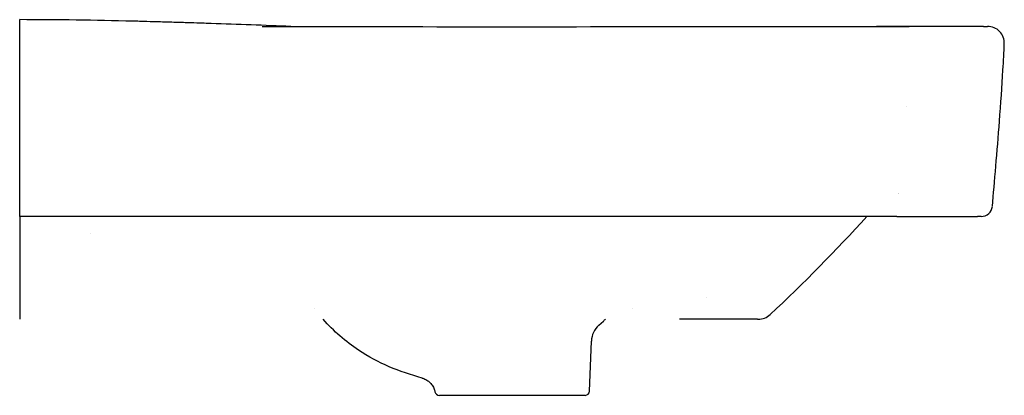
# Model space of a CAD drawing. Header units: millimetres. Extents: x -2 to 440, y -19 to 850.
# Tile 2 of 2: x 0 to 440, y 682 to 850. Entities that reach past the tile are written whole.
import ezdxf

# ---------------------------------------------------------------- set-up
doc = ezdxf.new("R2010")
doc.units = ezdxf.units.MM
doc.layers.add('GEB-KONTUR-A', color=5, linetype='CONTINUOUS')

msp = doc.modelspace()

# ---------------------------------------------------------------- linework, layer by layer
at = {"layer": 'GEB-KONTUR-A', "ltscale": 25}
for p, q in [((0, 847.13), (0, 850)), ((0, 839.6), (0, 847.13)), ((108.35, 847), (108.4, 847)), ((397.21, 847), (382.67, 847)), ((382.67, 847), (382.71, 847)), ((382.71, 847), (382.71, 847)), ((382.71, 847), (382.77, 847)), ((382.77, 847), (382.77, 847)), ((382.77, 847), (382.77, 847)), ((397.21, 847), (397.21, 847)), ((0, 766.7), (0, 839.6)), ((395.91, 811.17), (395.91, 811.17)), ((391.75, 762), (0, 762)), ((0, 762), (0, 720.88)), ((0, 720.88), (0, 716)), ((131.63, 720.88), (131.63, 720.88)), ((273.62, 720.88), (273.62, 720.88)), ((258.64, 713.37), (260.68, 715.21)), ((260.68, 715.21), (260.68, 715.21)), ((329.5, 716), (300.37, 716)), ((323.4, 716), (323.4, 716)), ((329.5, 716), (329.76, 716)), ((254.56, 683.93), (255.34, 706.29)), ((252.56, 682), (187.44, 682))]:
    msp.add_line(p, q, dxfattribs=at)
for centre, radius, start, end in [((432.25, 839.5), 7.5, 357.7011, 90.0033), ((390.25, 779.92), 8, 285.8823, 285.8827), ((305.37, 720), 6, 76.4412, 76.451), ((329.76, 724), 8, 270.0001, 312.9279), ((265.33, 705.94), 10, 131.9992, 177.9991), ((187.44, 684), 2, 191.4279, 270), ((252.56, 684), 2, 270, 358)]:
    msp.add_arc(centre, radius, start, end, dxfattribs=at)
for centre, major_axis, ratio, start_param, end_param in [((389.89, 779.9), (1.57, -7.82), 0.999994, 0.127937, 0.127943), ((429.43, 767), (-0.48, -4.98), 1, 0.095948, 1.570796)]:
    msp.add_ellipse(centre, major_axis=major_axis, ratio=ratio, start_param=start_param, end_param=end_param, dxfattribs=at)
for points in [[(50.5, 849.32), (33.67, 849.73), (16.84, 850), (0, 850)], [(121.16, 846.97), (109.27, 847.41), (97.39, 847.86), (85.5, 848.26)], [(108.4, 847), (132.26, 846.95), (156.13, 846.9), (180, 846.87)], [(380.47, 847), (381.2, 847), (381.93, 847), (382.67, 847)], [(382.79, 847), (387.58, 847), (392.42, 847), (397.21, 847)], [(335.21, 718.14), (350.23, 732.11), (364.52, 746.88), (378.41, 762)], [(31.41, 754.15), (31.41, 754.15), (31.41, 754.15), (31.41, 754.15)], [(260.68, 715.21), (260.68, 715.21), (260.68, 715.21), (260.68, 715.21)], [(179.7, 689.75), (179.7, 689.75), (179.7, 689.75), (179.7, 689.75)]]:
    msp.add_open_spline(points, degree=3, dxfattribs=at)
for points, knots in [([(85.5, 848.26), (85.5, 848.26), (85.39, 848.27), (84.91, 848.28), (84.51, 848.3), (83.13, 848.34), (81.93, 848.38), (78.82, 848.48), (76.89, 848.54), (72.62, 848.68), (70.32, 848.75), (65.68, 848.89), (63.39, 848.96), (59.11, 849.08), (57.18, 849.13), (54.07, 849.22), (52.87, 849.25), (51.48, 849.29), (51.09, 849.3), (50.61, 849.31), (50.5, 849.32), (50.5, 849.32)], [-5.512778, -5.512778, -5.512778, -5.512778, -5.166779, -5.166779, -4.779746, -4.779746, -4.146515, -4.146515, -3.452407, -3.452407, -2.756451, -2.756451, -2.060569, -2.060569, -1.366605, -1.366605, -0.732369, -0.732369, -0.345536, -0.345536, -0.000001, -0.000001, -0.000001, -0.000001]), ([(180, 846.87), (213.33, 846.82), (246.67, 846.86), (313.49, 846.94), (346.98, 847), (380.47, 847)], [0, 0, 0, 0, 10.000075, 10.000075, 20.047416, 20.047416, 20.047416, 20.047416]), ([(382.77, 847), (382.78, 847), (382.78, 847), (382.79, 847), (382.8, 847), (382.85, 847), (382.88, 847), (384.28, 847), (385.64, 847), (390.4, 847), (393.81, 847), (397.21, 847)], [0, 0, 0, 0, 0.000488, 0.000488, 0.004395, 0.004395, 0.013984, 0.013984, 0.423135, 0.423135, 1.444243, 1.444243, 1.444243, 1.444243]), ([(430.46, 847), (430.45, 847), (430.4, 847), (430.25, 847), (430.04, 847), (429.54, 847), (428.87, 847), (428.04, 847), (427.05, 847), (425.91, 847), (424.62, 847), (423.2, 847), (421.64, 847), (419.96, 847), (418.15, 847), (416.22, 847), (414.18, 847), (412.04, 847), (409.79, 847), (407.43, 847), (404.98, 847), (402.43, 847), (400.69, 847), (398.94, 847), (398.07, 847), (397.21, 847)], [0.0000074, 0.0000074, 0.0000074, 0.0000074, 0.0505212, 0.0505212, 0.1010841, 0.1504481, 0.1988311, 0.2464227, 0.2933784, 0.339839, 0.3859358, 0.4317826, 0.4774865, 0.5231475, 0.5688651, 0.6147389, 0.6608751, 0.7073863, 0.7544021, 0.8020618, 0.8505189, 0.8999606, 0.9506027, 0.9506027, 0.9999775, 0.9999775, 0.9999775, 0.9999775]), ([(430.48, 847), (430.86, 847), (431.5, 847), (432.11, 847), (432.24, 847), (432.25, 847)], [0.006198, 0.006198, 0.006198, 0.006198, 0.3333333, 0.6666667, 0.9434401, 0.9434401, 0.9434401, 0.9434401]), ([(434.41, 766.53), (435.39, 777.3), (436.57, 790.95), (437.59, 804.58), (438.18, 812.4), (438.72, 820.21), (439.15, 827.46), (439.39, 831.58), (439.59, 835.53), (439.75, 839.2)], [0, 0, 0, 0, 0.526426, 0.526426, 0.526426, 0.828376, 0.828376, 0.828376, 1, 1, 1, 1]), ([(0, 762), (0, 762), (0, 762.11), (0, 762.56), (0, 762.91), (0, 763.8), (0, 764.34), (0, 765.49), (0, 766.09), (0, 766.7)], [0.000001, 0.000001, 0.000001, 0.000001, 0.1835927, 0.1835927, 0.3788261, 0.3788261, 0.574044, 0.574044, 0.757635, 0.757635, 0.757635, 0.757635]), ([(391.75, 762), (392.66, 762), (394.52, 762), (397.3, 762), (400.06, 762), (402.72, 762), (405.27, 762), (407.72, 762), (410.06, 762), (412.28, 762), (414.38, 762), (416.34, 762), (418.18, 762), (419.87, 762), (421.41, 762), (422.81, 762), (424.04, 762), (425.11, 762), (426.01, 762), (426.73, 762), (427.26, 762), (427.61, 762), (427.7, 762), (427.71, 762)], [0, 0, 0, 0, 0.0481568, 0.0988867, 0.1484953, 0.1971774, 0.2451008, 0.2924028, 0.3392071, 0.3856291, 0.4317692, 0.477723, 0.5235814, 0.5694369, 0.615384, 0.6615256, 0.7079724, 0.7548535, 0.8023077, 0.8504888, 0.8995848, 0.9498109, 0.9999944, 0.9999944, 0.9999944, 0.9999944]), ([(429.44, 762), (429.44, 762), (429.33, 762), (428.7, 762), (428.08, 762), (427.71, 762)], [0.0000013, 0.0000013, 0.0000013, 0.0000013, 0.3333333, 0.6666667, 1, 1, 1, 1]), ([(179.7, 689.75), (169.73, 692.4), (159.96, 696.47), (145.55, 706.03), (140.17, 710.71), (135.56, 716)], [0, 0, 0, 0, 3.093704, 3.093704, 5.187626, 5.187626, 5.187626, 5.187626]), ([(261.69, 716), (261.48, 715.86), (261.28, 715.71), (260.95, 715.44), (260.81, 715.32), (260.68, 715.21)], [0.2494199, 0.2494199, 0.2494199, 0.2494199, 0.3244481, 0.3244481, 0.3774329, 0.3774329, 0.3774329, 0.3774329]), ([(300.37, 716), (300, 716), (299.63, 716), (297.75, 716), (296.2, 716), (294.67, 716)], [3.8728035, 3.8728035, 3.8728035, 3.8728035, 3.9852538, 3.9852538, 4.4465091, 4.4465091, 4.4465091, 4.4465091]), ([(300.37, 716), (300.01, 716), (299.65, 716), (297.76, 716), (296.21, 716), (294.67, 716)], [3.8728138, 3.8728138, 3.8728138, 3.8728138, 3.9831775, 3.9831775, 4.4465182, 4.4465182, 4.4465182, 4.4465182]), ([(323.11, 716), (323.11, 716), (323.11, 716), (323.1, 716), (323.09, 716), (323.04, 716), (322.98, 716), (322.9, 716)], [0.0232208, 0.0232208, 0.0232208, 0.0232208, 0.0434288, 0.0434288, 0.1361994, 0.1361994, 0.3393588, 0.3393588, 0.3393588, 0.3393588]), ([(323.11, 716), (323.11, 716), (323.11, 716), (323.1, 716), (323.09, 716), (323.04, 716), (322.98, 716), (322.9, 716)], [0.0232375, 0.0232375, 0.0232375, 0.0232375, 0.0433595, 0.0433595, 0.135976, 0.135976, 0.3396621, 0.3396621, 0.3396621, 0.3396621]), ([(179.7, 689.75), (179.84, 689.71), (179.98, 689.67), (180.11, 689.63), (180.42, 689.53), (180.72, 689.41), (181.01, 689.27), (181.3, 689.14), (181.58, 688.99), (181.85, 688.82), (182.12, 688.65), (182.39, 688.47), (182.64, 688.27), (182.88, 688.07), (183.12, 687.85), (183.35, 687.62), (183.57, 687.39), (183.78, 687.15), (183.98, 686.9), (184.17, 686.65), (184.35, 686.38), (184.52, 686.11), (184.68, 685.83), (184.83, 685.55), (184.95, 685.25), (185.08, 684.96), (185.2, 684.66), (185.29, 684.35), (185.36, 684.11), (185.43, 683.86), (185.48, 683.6)], [0.0000369, 0.0000369, 0.0000369, 0.0000369, 0.0488847, 0.0488847, 0.0488847, 0.1568721, 0.1568721, 0.1568721, 0.2648594, 0.2648594, 0.2648594, 0.3728468, 0.3728468, 0.3728468, 0.4808342, 0.4808342, 0.4808342, 0.5888215, 0.5888215, 0.5888215, 0.6968089, 0.6968089, 0.6968089, 0.8047962, 0.8047962, 0.8047962, 0.9127836, 0.9127836, 0.9127836, 1, 1, 1, 1])]:
    msp.add_open_spline(points, degree=3, knots=knots, dxfattribs=at)

doc.saveas('drawing.dxf')
